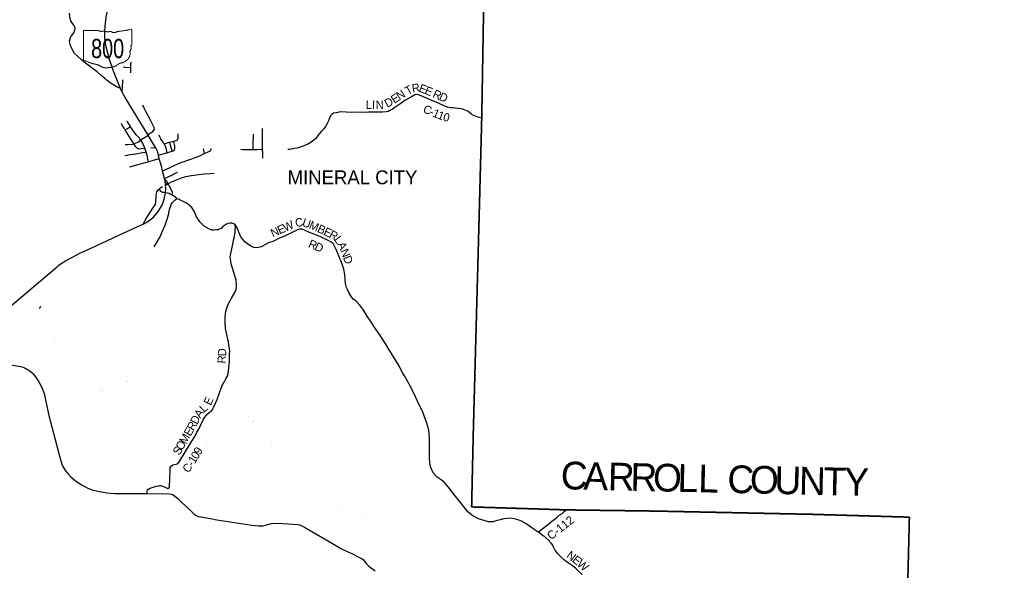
# Model space of a CAD drawing. Header units: feet. Extents: x 2045852 to 2423567, y 671180 to 1091522.
# Tile 92 of 101: x 2279611 to 2315134, y 934675 to 954545. Entities that reach past the tile are written whole.
import ezdxf
from ezdxf.enums import TextEntityAlignment as Align

# ---------------------------------------------------------------- set-up
doc = ezdxf.new("R2010")
doc.units = ezdxf.units.FT
doc.header["$MEASUREMENT"] = 0
doc.linetypes.add('OhDOT_USTN3', pattern=[0.22, 0.165, -0.055])
doc.linetypes.add('stream', pattern=[1.4, 0.7, -0.1, 0.1, -0.1, 0.1, -0.1, 0.1, -0.1])
for name, color, linetype in [('GM_X_Adjacent_County', 7, 'OhDOT_USTN3'), ('GM_X_Adjacent_County_Text', 7, 'Continuous'), ('GM_X_City_Street', 7, 'Continuous'), ('GM_X_Corporation_Text', 7, 'Continuous'), ('GM_X_County', 7, 'OhDOT_USTN3'), ('GM_X_County_Road', 3, 'Continuous'), ('GM_X_County_Road_Text', 3, 'Continuous'), ('GM_X_Major_River', 5, 'stream'), ('GM_X_State_Location', 7, 'Continuous'), ('GM_X_State_Route', 1, 'Continuous'), ('GM_X_State_Shield', 7, 'Continuous')]:
    doc.layers.add(name, color=color, linetype=linetype)
doc.styles.add('Style-font30', font='font30.shx')

# ---------------------------------------------------------------- blocks, each defined once
blk = doc.blocks.new('M1-H5_3')
at = {"layer": 'GM_X_State_Shield', "color": 7, "linetype": 'Continuous', "lineweight": 13}
blk.add_rational_spline([(889, 90), (889, 366), (889, 642), (889, 642), (889, 643), (893, 663), (868, 660), (668, 605), (457, 588), (381, 580), (315, 549), (240, 521), (173, 560), (112, 595), (47, 566), (7, 549), (-22, 577), (-110, 589), (-199, 583), (-269, 581), (-324, 616), (-324, 616), (-324, 616), (-579, 616), (-834, 616), (-834, 616), (-834, 616), (-854, 614), (-851, 598), (-851, 598), (-851, 598), (-851, 70), (-851, -459), (-851, -459), (-851, -459), (-853, -474), (-835, -477), (-817, -477), (-799, -475), (-764, -473), (-747, -497), (-576, -575), (-384, -610), (-281, -631), (-203, -689), (-95, -759), (39, -728), (85, -714), (134, -717), (195, -718), (237, -683), (257, -669), (280, -677), (334, -668), (367, -632), (435, -561), (548, -554), (886, -443), (829, -154), (821, -106), (863, -70), (888, -16), (859, 37), (840, 63), (876, 72), (892, 76), (889, 90), (889, 90), (889, 90), (889, 90), (889, 90)], [1, 1, 1, 1, 1, 0.602679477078, 1, 0.993510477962, 1, 0.97918266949, 1, 0.861753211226, 1, 0.844914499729, 1, 0.780919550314, 1, 0.992003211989, 1, 0.94119849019, 1, 1, 1, 1, 1, 1, 1, 0.707106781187, 1, 1, 1, 1, 1, 1, 1, 0.729277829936, 1, 0.993307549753, 1, 0.85024490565, 1, 0.989290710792, 1, 0.968903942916, 1, 0.884615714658, 1, 0.975313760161, 1, 0.917850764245, 1, 0.834383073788, 1, 0.938481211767, 1, 0.912928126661, 1, 0.784359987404, 1, 0.905853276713, 1, 0.928432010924, 1, 0.626651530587, 1, 0.776429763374, 1, 1, 1, 1, 1], degree=2, knots=[0, 0, 0, 0.028571, 0.028571, 0.057143, 0.057143, 0.085714, 0.085714, 0.114286, 0.114286, 0.142857, 0.142857, 0.171429, 0.171429, 0.2, 0.2, 0.228571, 0.228571, 0.257143, 0.257143, 0.285714, 0.285714, 0.314286, 0.314286, 0.342857, 0.342857, 0.371429, 0.371429, 0.4, 0.4, 0.428571, 0.428571, 0.457143, 0.457143, 0.485714, 0.485714, 0.514286, 0.514286, 0.542857, 0.542857, 0.571429, 0.571429, 0.6, 0.6, 0.628571, 0.628571, 0.657143, 0.657143, 0.685714, 0.685714, 0.714286, 0.714286, 0.742857, 0.742857, 0.771429, 0.771429, 0.8, 0.8, 0.828571, 0.828571, 0.857143, 0.857143, 0.885714, 0.885714, 0.914286, 0.914286, 0.942857, 0.942857, 0.971429, 0.971429, 1, 1, 1], dxfattribs=at)
at = {"layer": 'GM_X_State_Shield', "color": 7, "linetype": 'Continuous', "lineweight": 13, "style": 'Style-font30', "width": 0.767998}
blk.add_attdef('M1-H5_3_14436', text='', height=696, dxfattribs=at).set_placement((21, -384), align=Align.CENTER)

msp = doc.modelspace()

# ---------------------------------------------------------------- linework, layer by layer
at = {"layer": 'GM_X_Adjacent_County', "flags": 128}
msp.add_lwpolyline([(2385843, 996816), (2388550, 996844), (2391219, 996863), (2392860, 996882), (2394466, 996900), (2396696, 996892), (2401959, 996992), (2407257, 997092), (2407266, 996483), (2407361, 992263), (2407401, 988013), (2407402, 987887), (2407487, 979977), (2407525, 977326), (2407527, 974239), (2407526, 971632), (2407533, 966710), (2411661, 966705), (2422039, 966681), (2423437, 966676), (2423425, 965023), (2423410, 959204), (2423372, 953921), (2423350, 950879), (2423361, 950412), (2423290, 944487), (2423298, 942147), (2423264, 941751), (2423238, 939074), (2423204, 935566), (2423197, 934885), (2418777, 934904), (2413466, 934928), (2407268, 934953), (2407239, 933727), (2407169, 929622), (2407167, 929496), (2407062, 922841), (2407043, 917335), (2407016, 914447), (2406946, 910804), (2406916, 909127), (2406871, 905808), (2406868, 905207), (2406867, 904943), (2406863, 904241), (2406860, 903353), (2406859, 903107), (2406856, 902755), (2404755, 902792), (2403398, 902817), (2403059, 902823), (2402505, 902832), (2402460, 899320), (2402437, 897480), (2402415, 895252), (2402350, 890489), (2402320, 888460), (2402312, 887930), (2402310, 887695), (2402299, 886946), (2401014, 886966), (2397365, 886992), (2396965, 886996), (2396570, 887000), (2393068, 887038), (2392161, 887049), (2389162, 887081), (2387703, 887097), (2387317, 887101), (2386142, 887113), (2384023, 887194), (2382006, 887255), (2379467, 887325), (2375438, 887380), (2374666, 887390), (2374652, 887391), (2370930, 887452), (2370624, 887457), (2369283, 887479), (2366996, 887527), (2365466, 887563), (2362089, 887642), (2361544, 887655), (2360188, 887687), (2358194, 887744), (2358189, 888324), (2356925, 888351), (2354893, 888400), (2352442, 888459), (2351283, 888487), (2347444, 888538), (2342120, 888644), (2340249, 888682), (2339367, 888700), (2336969, 888751), (2335746, 888777), (2333670, 888820), (2333368, 888826), (2333315, 888827), (2331547, 888836), (2330717, 888841), (2329386, 888849), (2326906, 888890), (2326871, 888238), (2326331, 888233), (2322870, 888380), (2321405, 888443), (2320173, 888469), (2316068, 888558), (2313419, 888610), (2310932, 888659), (2311015, 895934), (2311128, 901731), (2311136, 904416), (2311142, 906658), (2311162, 908662), (2311183, 910510), (2311204, 912098), (2311214, 912955), (2311236, 914088), (2311256, 915178), (2311306, 917826), (2311333, 919259), (2311541, 929080), (2311634, 933543), (2311710, 936593), (2308259, 936694), (2302575, 936812), (2299326, 936856), (2295916, 936962), (2295972, 939486), (2296028, 941568), (2296064, 942890), (2296177, 947051), (2296281, 950996), (2296367, 956057), (2296408, 958466), (2296423, 960870), (2296448, 963511), (2296479, 965356), (2296526, 968104), (2296988, 968097), (2300069, 968049), (2301830, 968022), (2302233, 968036), (2302648, 968030), (2303003, 968024), (2303354, 968019), (2303811, 968017), (2304256, 968014), (2309088, 967943), (2311196, 967914), (2314260, 967896), (2315491, 967887), (2317750, 967874), (2317774, 968635), (2317887, 972409), (2317909, 973125), (2318061, 978159), (2318166, 981646), (2318188, 982547), (2318255, 985163), (2318357, 989169), (2318389, 990457), (2318418, 991580), (2318495, 994521), (2323302, 994364), (2326566, 994258), (2326840, 994249), (2329124, 994175), (2329152, 995411), (2329181, 996697), (2332100, 996700), (2333434, 996701), (2335510, 996692), (2338743, 996679), (2341957, 996662), (2344147, 996651), (2346532, 996634), (2348765, 996638), (2350868, 996644), (2351874, 996645), (2352940, 996651), (2353203, 996652), (2353260, 996652), (2353463, 996653), (2353507, 996653), (2353745, 996654), (2353877, 996655), (2354302, 996656), (2354604, 996657), (2354892, 996658), (2355204, 996659), (2355421, 996660), (2355627, 996660), (2355851, 996661), (2356359, 996658), (2356892, 996664), (2357095, 996665), (2357289, 996666), (2358035, 996668), (2360103, 996675), (2360621, 996679), (2362232, 996675), (2363481, 996699), (2364946, 996700), (2370207, 996703), (2373948, 996705), (2378335, 996737), (2378822, 996742), (2380900, 996764), (2383717, 996793)], close=True, dxfattribs=at)
at = {"layer": 'GM_X_City_Street', "flags": 128}
for points in [[(2283345, 952840), (2283488, 952825), (2283619, 952836)], [(2283616, 952625), (2283617, 952743), (2283619, 952836), (2283620, 952902), (2283626, 952960), (2283642, 953020)], [(2282917, 952246), (2282818, 952313), (2282728, 952377), (2282692, 952415)], [(2283311, 951931), (2283326, 952176), (2283335, 952284), (2283334, 952378)], [(2283251, 952060), (2283113, 952128), (2282972, 952209), (2282917, 952246)], [(2284477, 950592), (2284461, 950659), (2284351, 950866), (2284247, 951070), (2284162, 951232), (2284115, 951328), (2284050, 951458)], [(2283408, 950583), (2283408, 950583), (2283380, 950625), (2283311, 950743), (2283279, 950801)], [(2283419, 950566), (2283505, 950624), (2283605, 950686)], [(2283981, 950192), (2283973, 950203), (2283929, 950266), (2283810, 950389), (2283755, 950469), (2283611, 950675), (2283605, 950686), (2283487, 950883)], [(2288385, 949553), (2288380, 949722), (2288373, 949870), (2288375, 950099), (2288370, 950360), (2288367, 950622)], [(2283731, 950066), (2283691, 950128), (2283518, 950412), (2283419, 950566), (2283408, 950583)], [(2284032, 950241), (2284080, 950271), (2284196, 950340), (2284234, 950360), (2284243, 950375), (2284261, 950404), (2284262, 950406)], [(2284262, 950406), (2284264, 950408), (2284416, 950514), (2284477, 950592)], [(2284844, 950027), (2284841, 950035), (2284820, 950070), (2284817, 950076), (2284790, 950121), (2284745, 950189), (2284709, 950249), (2284672, 950313), (2284637, 950381)], [(2285174, 950159), (2285175, 950160), (2285259, 950184), (2285309, 950215), (2285326, 950272), (2285327, 950273)], [(2285327, 950273), (2285329, 950281), (2285328, 950430)], [(2288031, 949864), (2288040, 950036), (2288039, 950203), (2288043, 950253), (2288048, 950408)], [(2283412, 950042), (2283509, 950042), (2283684, 950056), (2283734, 950061), (2283740, 950062), (2283789, 950088)], [(2283855, 949906), (2283801, 949958), (2283734, 950061), (2283731, 950066)], [(2283789, 950088), (2283789, 950089), (2283868, 950131), (2283973, 950203), (2284031, 950240), (2284032, 950241)], [(2283855, 949906), (2283892, 949890), (2283996, 949899), (2284128, 949909)], [(2284247, 949421), (2284227, 949606), (2284177, 949763), (2284128, 949909), (2284090, 950000), (2284006, 950156), (2283981, 950192)], [(2284341, 949922), (2284513, 949935)], [(2284820, 950070), (2285005, 950127), (2285030, 950131), (2285174, 950159)], [(2284936, 949746), (2284910, 949859), (2284881, 949947), (2284844, 950027)], [(2285057, 950019), (2285030, 950131)], [(2285112, 949795), (2285057, 950019), (2285057, 950019)], [(2285192, 949855), (2285192, 949855), (2285205, 949883), (2285205, 949987), (2285186, 950090), (2285175, 950160)], [(2286241, 949699), (2286242, 949699), (2286281, 949719), (2286463, 949805), (2286509, 949828), (2286516, 949891)], [(2283405, 949646), (2283508, 949662)], [(2283508, 949662), (2283509, 949662), (2283519, 949663), (2283688, 949694), (2283713, 949698)], [(2283713, 949698), (2283714, 949698), (2283859, 949718), (2283965, 949736), (2284049, 949749), (2284177, 949763)], [(2284617, 949652), (2284875, 949726), (2284915, 949739)], [(2284915, 949739), (2284915, 949739), (2284936, 949746), (2284995, 949765), (2285112, 949795), (2285115, 949796), (2285179, 949827), (2285192, 949855)], [(2285765, 949502), (2285767, 949503), (2286006, 949593)], [(2286006, 949593), (2286008, 949594), (2286105, 949630), (2286241, 949699)], [(2286281, 949719), (2286268, 949792), (2286248, 949885)], [(2287585, 949873), (2287648, 949861), (2287778, 949858), (2288007, 949864), (2288031, 949864), (2288182, 949865), (2288373, 949870)], [(2283567, 949234), (2283671, 949265), (2283873, 949319), (2284016, 949358), (2284136, 949391), (2284247, 949421), (2284270, 949428), (2284435, 949473), (2284645, 949532)], [(2284954, 949172), (2284955, 949172), (2284997, 949192), (2285211, 949299), (2285397, 949381), (2285748, 949496), (2285765, 949502)], [(2284766, 949087), (2284954, 949172)], [(2284831, 948814), (2284945, 948864), (2285019, 948895), (2285069, 948920)], [(2285069, 948920), (2285070, 948921), (2285115, 948943)], [(2285115, 948943), (2285116, 948944), (2285301, 949037)], [(2285122, 948709), (2285271, 948768), (2285447, 948834), (2285602, 948881), (2285796, 948922), (2286073, 948962), (2286268, 948983), (2286481, 948997), (2286625, 949008)], [(2284606, 948405), (2284606, 948406), (2284649, 948447), (2284700, 948487), (2284768, 948528)], [(2284864, 948774), (2284864, 948774), (2284831, 948814)], [(2284952, 948643), (2284951, 948644), (2284916, 948710), (2284864, 948774)], [(2284867, 948628), (2284964, 948621)], [(2284870, 948591), (2284916, 948600)], [(2284916, 948600), (2284918, 948600), (2284937, 948603), (2284964, 948621), (2284977, 948630), (2285107, 948703), (2285120, 948708), (2285122, 948709)], [(2285055, 948461), (2285054, 948462), (2284989, 948574), (2284964, 948621), (2284952, 948643)], [(2284495, 947865), (2284496, 947866), (2284527, 947951), (2284536, 948198), (2284543, 948273), (2284559, 948337), (2284579, 948372), (2284603, 948403), (2284606, 948405)], [(2284867, 948298), (2284811, 948305), (2284774, 948313), (2284739, 948326), (2284709, 948347), (2284683, 948377), (2284649, 948447)], [(2285341, 948063), (2285294, 948086), (2285286, 948092), (2285164, 948190), (2285116, 948215), (2285041, 948253), (2284998, 948269), (2284944, 948285), (2284867, 948298)], [(2285116, 948215), (2285125, 948312), (2285055, 948461)], [(2284242, 947480), (2284396, 947713), (2284495, 947865)], [(2284995, 947592), (2285013, 947697), (2285058, 947830), (2285078, 947878), (2285128, 947947), (2285206, 948029), (2285286, 948092)], [(2286567, 946953), (2286553, 946953), (2286516, 946961), (2286478, 946975), (2286283, 947080), (2286109, 947253), (2285987, 947435), (2285901, 947639), (2285816, 947769), (2285658, 947908), (2285505, 947989), (2285435, 948020), (2285388, 948041), (2285341, 948063)], [(2284157, 947352), (2284158, 947352), (2284242, 947480), (2284242, 947480)], [(2284913, 947276), (2284913, 947276), (2284949, 947386), (2284988, 947549), (2284995, 947591), (2284995, 947592)], [(2284063, 947170), (2284157, 947352)], [(2284457, 946351), (2284559, 946504), (2284686, 946738), (2284742, 946861), (2284805, 946998), (2284860, 947128), (2284912, 947271), (2284913, 947276)]]:
    msp.add_lwpolyline(points, dxfattribs=at)
at = {"layer": 'GM_X_County', "flags": 128}
msp.add_lwpolyline([(2243670, 966925), (2245496, 967220), (2251259, 968089), (2252800, 968322), (2253355, 968407), (2253837, 968476), (2254521, 968572), (2255025, 968928), (2255796, 970471), (2256626, 972503), (2256998, 973008), (2257525, 973068), (2258050, 972955), (2258559, 972903), (2259079, 972653), (2259584, 972510), (2260105, 972490), (2261703, 971959), (2262214, 971872), (2262721, 971844), (2262781, 971821), (2263021, 971730), (2263225, 971652), (2263732, 971249), (2264085, 970742), (2264011, 970226), (2263502, 969934), (2262984, 969822), (2262477, 969650), (2261456, 968823), (2260946, 968539), (2260640, 968285), (2264331, 968240), (2265711, 968240), (2270238, 968238), (2272659, 968235), (2280722, 968218), (2285626, 968187), (2286951, 968168), (2287501, 968160), (2288216, 968150), (2292919, 968108), (2296526, 968104), (2296479, 965356), (2296448, 963511), (2296423, 960870), (2296408, 958466), (2296367, 956057), (2296281, 950996), (2296177, 947051), (2296064, 942890), (2296028, 941568), (2295972, 939486), (2295916, 936962), (2299326, 936856), (2302575, 936812), (2308259, 936694), (2311710, 936593), (2311634, 933543), (2311541, 929080), (2311333, 919259), (2311306, 917826), (2311256, 915178), (2311236, 914088), (2311214, 912955), (2311204, 912098), (2311183, 910510), (2311162, 908662), (2311142, 906658), (2311136, 904416), (2311128, 901731), (2311015, 895934), (2310932, 888659), (2310895, 887022), (2310806, 880375), (2310724, 876069), (2310623, 872515), (2310623, 872508), (2310607, 871396), (2310502, 865439), (2310498, 865288), (2310398, 861026), (2310306, 856424), (2310248, 853220), (2310223, 851932), (2310214, 851520), (2310138, 848241), (2310114, 846712), (2310080, 844541), (2310027, 841184), (2307349, 841233), (2303948, 841296), (2299409, 841304), (2298984, 841309), (2298203, 841318), (2296152, 841341), (2293505, 841370), (2293396, 836726), (2293369, 835544), (2293369, 835523), (2293308, 832193), (2293233, 828059), (2293212, 825327), (2293118, 821627), (2293188, 821552), (2293117, 818552), (2293112, 818342), (2293053, 815903), (2293041, 815366), (2293031, 814619), (2293029, 814434), (2293026, 814182), (2293020, 810701), (2293017, 808570), (2288312, 808685), (2287694, 808712), (2286396, 808723), (2285052, 808754), (2284511, 808769), (2281941, 808765), (2278607, 808857), (2275865, 808932), (2274807, 808927), (2272383, 808997), (2271583, 809017), (2268756, 809074), (2267589, 809085), (2266460, 809129), (2265363, 809148), (2262276, 809213), (2258356, 809339), (2255913, 809419), (2251689, 809473), (2251380, 809474), (2247789, 809509), (2244622, 809597), (2241725, 809678), (2240904, 809686), (2239933, 809721), (2237881, 809768), (2235157, 809813), (2235108, 809832), (2235024, 809841), (2234824, 809845), (2234064, 809837), (2233946, 809839), (2233091, 809852), (2227551, 809935), (2226694, 809947), (2224069, 810043), (2222591, 810077), (2216385, 810247), (2216269, 810252), (2215989, 810263), (2213519, 810293), (2213627, 817102), (2213655, 818136), (2213726, 820713), (2213805, 823202), (2213815, 823503), (2213879, 825865), (2213899, 826592), (2213910, 827017), (2213920, 827376), (2213958, 828780), (2214067, 832866), (2214085, 833647), (2214161, 837071), (2214172, 837601), (2214173, 837651), (2214280, 842456), (2214325, 844752), (2214394, 848299), (2214406, 850297), (2214439, 851037), (2214443, 851558), (2214446, 852454), (2214462, 853287), (2214476, 853629), (2214493, 853816), (2214491, 853997), (2214499, 854314), (2214510, 854746), (2214525, 855349), (2214553, 855578), (2214547, 856204), (2214657, 859704), (2214652, 860056), (2214703, 861291), (2214685, 861780), (2214689, 861870), (2214692, 861891), (2214706, 862018), (2214722, 862314), (2214713, 862358), (2214760, 863784), (2213059, 863767), (2212338, 863778), (2207729, 863916), (2205877, 863971), (2201653, 864097), (2200260, 864139), (2197000, 864235), (2196205, 864256), (2196155, 864257), (2196092, 864258), (2195885, 864274), (2195196, 864286), (2194935, 864288), (2191445, 864378), (2189480, 864425), (2188982, 864436), (2188457, 864449), (2187922, 864462), (2187925, 864628), (2187948, 865755), (2187948, 866033), (2188007, 867963), (2188110, 871364), (2188124, 871834), (2188182, 873967), (2188318, 879030), (2188403, 882186), (2188476, 886476), (2188490, 887264), (2188495, 887582), (2188532, 889441), (2188560, 890861), (2188613, 891479), (2190605, 891425), (2191120, 891411), (2193461, 891346), (2197423, 891265), (2199208, 891260), (2199586, 891258), (2199593, 891663), (2199711, 897821), (2199775, 901222), (2199836, 904425), (2199869, 906089), (2199891, 907113), (2199947, 909708), (2200006, 912318), (2200087, 915212), (2200143, 917325), (2200155, 917813), (2200338, 924556), (2200392, 926843), (2200484, 930897), (2200489, 931164), (2200543, 933850), (2200339, 933858), (2200406, 936209), (2200436, 937271), (2200493, 940261), (2200529, 942562), (2200560, 945010), (2200580, 945814), (2200683, 949897), (2200730, 951733), (2200755, 952721), (2200835, 955808), (2200883, 957242), (2200924, 958023), (2200215, 958030), (2199395, 958038), (2199385, 959902), (2202793, 960436), (2203294, 960508), (2204689, 960708), (2205329, 960811), (2211388, 961785), (2213677, 962155), (2216348, 962587), (2220392, 963239), (2223431, 963729), (2224410, 963887), (2224423, 963889), (2230233, 964788), (2231146, 964928), (2231408, 964969), (2232372, 965117), (2232817, 965186), (2235507, 965607), (2235785, 965650), (2240387, 966394)], close=True, dxfattribs=at)
at = {"layer": 'GM_X_County_Road', "flags": 128}
for points in [[(2281462, 953935), (2281465, 953945), (2281477, 953962), (2281523, 954027), (2281580, 954095), (2281606, 954167), (2281612, 954212), (2281612, 954252), (2281591, 954316), (2281546, 954378), (2281490, 954449), (2281454, 954509), (2281431, 954593), (2281413, 954758), (2281411, 954778)], [(2282692, 952415), (2282692, 952415), (2282688, 952419), (2282546, 952534), (2282402, 952663), (2282181, 952832), (2281983, 952981), (2281826, 953110), (2281706, 953222), (2281591, 953328), (2281522, 953458), (2281468, 953558), (2281440, 953618), (2281414, 953707), (2281408, 953777), (2281435, 953853), (2281462, 953935)], [(2296281, 950996), (2296143, 951031), (2296022, 951077), (2295940, 951116), (2295902, 951150), (2295848, 951186), (2295776, 951241), (2295738, 951261), (2295683, 951281), (2295621, 951305), (2295555, 951323), (2295436, 951340), (2295326, 951354), (2295250, 951362), (2295155, 951369), (2295061, 951387), (2294951, 951429), (2294774, 951504), (2294640, 951569), (2294479, 951629), (2294174, 951765), (2294040, 951821), (2293988, 951835), (2293942, 951842), (2293869, 951832), (2293767, 951776), (2293658, 951714), (2293509, 951626), (2293324, 951498), (2293147, 951380), (2293044, 951310), (2292964, 951265), (2292908, 951237), (2292835, 951221), (2292705, 951205), (2292530, 951202), (2292193, 951210), (2291946, 951199), (2291751, 951202), (2291582, 951196), (2291385, 951213), (2291174, 951217), (2291046, 951185), (2290933, 951172), (2290875, 951122), (2290833, 951086), (2290794, 951002), (2290764, 950915), (2290687, 950769), (2290643, 950685), (2290580, 950607), (2290482, 950509), (2290375, 950383), (2290298, 950263), (2290224, 950193), (2290121, 950131), (2290029, 950069), (2289902, 949999), (2289761, 949951), (2289627, 949907), (2289516, 949894), (2289412, 949874), (2289355, 949864), (2289283, 949862)], [(2287390, 947139), (2287390, 947139), (2287341, 947174), (2287266, 947206), (2287230, 947208), (2287189, 947206), (2287123, 947188), (2287069, 947168), (2286996, 947120), (2286930, 947068), (2286876, 947014), (2286807, 946980), (2286766, 946966), (2286717, 946956), (2286633, 946952), (2286567, 946953)], [(2287115, 941709), (2287122, 941756), (2287127, 941785), (2287154, 941972), (2287176, 942227), (2287175, 942359), (2287181, 942483), (2287187, 942578), (2287179, 942650), (2287140, 942909), (2287063, 943290), (2287037, 943397), (2287031, 943463), (2287027, 943571), (2287030, 943838), (2287051, 944021), (2287107, 944205), (2287162, 944329), (2287257, 944495), (2287360, 944676), (2287418, 944814), (2287439, 944932), (2287419, 945143), (2287333, 945418), (2287246, 945729), (2287212, 945916), (2287210, 945978), (2287217, 946048), (2287263, 946273), (2287312, 946503), (2287326, 946586), (2287355, 946726), (2287383, 946874), (2287390, 946981), (2287396, 947045), (2287390, 947139)], [(2293491, 941691), (2293490, 941692), (2293424, 941802), (2293329, 942009), (2293241, 942146), (2293157, 942288), (2293029, 942493), (2292907, 942686), (2292791, 942871), (2292685, 943040), (2292519, 943289), (2292397, 943464), (2292281, 943657), (2292147, 943846), (2292075, 943967), (2291987, 944099), (2291887, 944238), (2291739, 944405), (2291643, 944461), (2291579, 944540), (2291495, 944671), (2291433, 944805), (2291415, 944855), (2291405, 944883), (2291371, 945028), (2291351, 945186), (2291336, 945355), (2291300, 945540), (2291240, 945726), (2291139, 945984), (2291031, 946249), (2290971, 946369), (2290917, 946474), (2290847, 946522), (2290718, 946585), (2290536, 946669), (2290333, 946770), (2290071, 946865), (2289860, 946962), (2289789, 946984), (2289750, 946988), (2289711, 946987), (2289670, 946976), (2289628, 946958), (2289484, 946891), (2289191, 946745), (2288984, 946663), (2288742, 946546), (2288585, 946488), (2288322, 946352), (2288232, 946326), (2288145, 946309), (2288057, 946319), (2287954, 946367), (2287826, 946456), (2287738, 946528), (2287664, 946607), (2287588, 946715), (2287548, 946796), (2287490, 946940), (2287442, 947059), (2287422, 947094), (2287390, 947139)], [(2284207, 937442), (2284209, 937505), (2284213, 937549), (2284219, 937568), (2284227, 937585), (2284240, 937599), (2284255, 937608), (2284324, 937635), (2284539, 937707), (2284631, 937728), (2284665, 937734), (2284706, 937736), (2284743, 937726), (2284794, 937700), (2284904, 937647), (2284930, 937637), (2284956, 937631), (2284971, 937633), (2284983, 937639), (2284994, 937646), (2285002, 937654), (2285012, 937680), (2285017, 937707), (2285024, 937954), (2285035, 938285), (2285045, 938372), (2285061, 938412), (2285095, 938458), (2285132, 938480), (2285194, 938496), (2285262, 938501), (2285294, 938515), (2285327, 938539), (2285391, 938622), (2285555, 938898), (2285797, 939295), (2285926, 939509), (2286002, 939659), (2286069, 939772), (2286142, 939928), (2286217, 940082), (2286291, 940196), (2286329, 940247), (2286356, 940283), (2286446, 940375), (2286507, 940415), (2286545, 940445), (2286569, 940475), (2286616, 940569), (2286735, 940839), (2286814, 941078), (2286878, 941252), (2286923, 941371), (2286990, 941465), (2287046, 941579), (2287115, 941709)], [(2299907, 934521), (2299735, 934680), (2299661, 934749), (2299555, 934835), (2299489, 934884), (2299342, 934980), (2299254, 935051), (2299120, 935170), (2299026, 935268), (2298988, 935320), (2298922, 935409), (2298874, 935505), (2298842, 935580), (2298790, 935650), (2298686, 935765), (2298568, 935872), (2298461, 935944), (2298369, 936023), (2298315, 936057), (2298175, 936152), (2298043, 936240), (2297880, 936351), (2297690, 936460), (2297551, 936507), (2297451, 936531), (2297328, 936551), (2297208, 936550), (2297079, 936532), (2296947, 936492), (2296842, 936470), (2296750, 936453), (2296687, 936429), (2296615, 936421), (2296577, 936421), (2296529, 936419), (2296168, 936532), (2295958, 936643), (2295851, 936721), (2295782, 936789), (2295521, 937110), (2295276, 937425), (2295087, 937670), (2294927, 937854), (2294812, 937940), (2294675, 938031), (2294534, 938197), (2294445, 938390), (2294421, 938474), (2294394, 938712), (2294394, 939482), (2294368, 939736), (2294298, 939990), (2294158, 940384), (2293963, 940780), (2293828, 941073), (2293660, 941391), (2293552, 941589), (2293491, 941691)], [(2298315, 936057), (2298452, 936157), (2298639, 936305), (2298806, 936443), (2298931, 936533), (2299012, 936603), (2299078, 936663), (2299177, 936727), (2299253, 936797), (2299326, 936856)]]:
    msp.add_lwpolyline(points, dxfattribs=at)
at = {"layer": 'GM_X_Major_River'}
msp.add_line((2280331, 944122), (2280368, 944196), dxfattribs=at)
at = {"layer": 'GM_X_Major_River', "ltscale": 0.333, "const_width": 0.18, "flags": 128}
for points in [[(2280498, 944259), (2280562, 944268), (2280630, 944275), (2280697, 944304), (2280756, 944359), (2280785, 944420), (2280790, 944470), (2280759, 944538), (2280696, 944580), (2280634, 944619), (2280571, 944656), (2280509, 944691), (2280440, 944714), (2280372, 944731), (2280306, 944742), (2280234, 944732), (2280165, 944727), (2280097, 944684), (2280033, 944618), (2279990, 944552), (2279943, 944487), (2279914, 944426), (2279886, 944356), (2279875, 944296), (2279828, 944235), (2279765, 944195), (2279701, 944174), (2279636, 944157), (2279572, 944134), (2279508, 944067), (2279475, 943996), (2279468, 943926), (2279498, 943856), (2279547, 943795), (2279584, 943732), (2279589, 943666), (2279554, 943603), (2279491, 943570), (2279423, 943557), (2279357, 943556), (2279293, 943565), (2279223, 943577), (2279157, 943608), (2279093, 943617), (2279023, 943600), (2278960, 943571), (2278893, 943513), (2278830, 943462), (2278763, 943411), (2278690, 943352), (2278629, 943290), (2278568, 943239), (2278505, 943200), (2278440, 943157), (2278379, 943128), (2278310, 943071), (2278243, 943001), (2278186, 942950), (2278116, 942885), (2278055, 942838), (2277986, 942785), (2277923, 942741), (2277869, 942698), (2277800, 942651), (2277733, 942600), (2277663, 942533), (2277604, 942476), (2277535, 942410), (2277496, 942358), (2277455, 942305), (2277393, 942244), (2277330, 942188), (2277265, 942135), (2277202, 942064), (2277167, 942003), (2277132, 941949), (2277076, 941886), (2277029, 941835), (2276970, 941768), (2276927, 941703), (2276884, 941640), (2276844, 941573), (2276825, 941523), (2276788, 941454), (2276755, 941392), (2276720, 941327), (2276693, 941264), (2276648, 941143), (2276625, 941079), (2276600, 941015), (2276573, 940950), (2276542, 940883), (2276514, 940819), (2276493, 940748), (2276464, 940678), (2276428, 940609), (2276385, 940542), (2276348, 940470), (2276314, 940403), (2276279, 940340), (2276173, 940212)], [(2276371, 940420), (2276377, 940450), (2276415, 940519), (2276462, 940588), (2276489, 940640), (2276510, 940703), (2276533, 940769), (2276563, 940840), (2276598, 940908), (2276627, 940983), (2276657, 941060), (2276688, 941126), (2276721, 941199), (2276741, 941259), (2276762, 941324), (2276791, 941390), (2276820, 941445), (2276865, 941510), (2276892, 941560), (2276940, 941627), (2276987, 941694), (2277032, 941759), (2277101, 941826), (2277151, 941891), (2277210, 941948), (2277267, 942013), (2277326, 942078), (2277386, 942149), (2277443, 942214), (2277482, 942265), (2277537, 942330), (2277595, 942393), (2277666, 942459), (2277727, 942520), (2277798, 942569), (2277867, 942622), (2277932, 942676), (2277996, 942739), (2278056, 942784), (2278126, 942837), (2278189, 942896), (2278256, 942956), (2278319, 943013), (2278390, 943060), (2278453, 943099), (2278506, 943132), (2278577, 943180), (2278644, 943227), (2278696, 943258), (2278746, 943331), (2278813, 943394), (2278872, 943451), (2278923, 943482), (2278993, 943511), (2279060, 943532), (2279132, 943534), (2279200, 943511), (2279267, 943488), (2279335, 943481), (2279410, 943495), (2279478, 943502), (2279549, 943525), (2279612, 943576), (2279645, 943643), (2279652, 943707), (2279623, 943771), (2279566, 943838), (2279521, 943899), (2279505, 943971), (2279540, 944039), (2279611, 944091), (2279677, 944112), (2279740, 944133), (2279812, 944154), (2279873, 944203), (2279917, 944270), (2279956, 944337), (2279985, 944404), (2280007, 944476), (2280058, 944543), (2280111, 944606), (2280178, 944639), (2280240, 944654), (2280308, 944659), (2280375, 944655), (2280442, 944628), (2280516, 944607), (2280592, 944583), (2280661, 944554), (2280714, 944501), (2280725, 944435), (2280692, 944374), (2280625, 944333), (2280553, 944306), (2280485, 944311), (2280421, 944327), (2280350, 944320), (2280284, 944309), (2280210, 944288), (2280149, 944242), (2280117, 944172)], [(2280368, 944196), (2280341, 944252), (2280273, 944257), (2280208, 944224), (2280191, 944161), (2280261, 944128), (2280331, 944122)], [(2281010, 943116), (2280942, 943106), (2280879, 943075), (2280815, 943064), (2280747, 943073), (2280698, 943134), (2280691, 943204), (2280704, 943276), (2280716, 943338), (2280747, 943407), (2280796, 943474), (2280843, 943539), (2280780, 943588), (2280705, 943616), (2280646, 943603), (2280579, 943566), (2280508, 943517), (2280444, 943497), (2280372, 943502), (2280306, 943541), (2280258, 943608), (2280251, 943672), (2280272, 943740), (2280299, 943807), (2280357, 943876), (2280426, 943941), (2280451, 944012), (2280442, 944084), (2280436, 944150), (2280439, 944218), (2280498, 944259)], [(2280117, 944172), (2280156, 944113), (2280220, 944088), (2280286, 944075), (2280358, 944050), (2280377, 943986), (2280315, 943921), (2280268, 943852), (2280233, 943786), (2280207, 943719), (2280196, 943655), (2280193, 943589), (2280214, 943523), (2280263, 943464), (2280332, 943421), (2280398, 943393), (2280462, 943400), (2280525, 943453), (2280590, 943514), (2280640, 943501), (2280707, 943514), (2280710, 943448), (2280670, 943377), (2280653, 943309), (2280631, 943189), (2280628, 943125), (2280656, 943061), (2280718, 943024), (2280790, 943014), (2280848, 943017), (2280922, 943032), (2280989, 943041)], [(2280989, 943041), (2281005, 943045), (2281069, 943036), (2281132, 943033), (2281198, 943007), (2281262, 942970), (2281333, 942933), (2281393, 942894), (2281458, 942860), (2281510, 942837), (2281579, 942816), (2281643, 942796), (2281709, 942783), (2281759, 942788), (2281829, 942807), (2281895, 942805), (2281956, 942764), (2282004, 942700), (2282043, 942629), (2282068, 942559), (2282089, 942491), (2282075, 942439), (2281998, 942378), (2281936, 942347), (2281873, 942324), (2281799, 942312), (2281727, 942305), (2281675, 942300), (2281597, 942285), (2281523, 942272), (2281465, 942248), (2281397, 942199), (2281372, 942130), (2281355, 942078), (2281365, 942014), (2281402, 941943), (2281427, 941877), (2281454, 941807), (2281483, 941745), (2281505, 941679), (2281522, 941606), (2281543, 941530), (2281568, 941464), (2281603, 941402), (2281635, 941343), (2281688, 941277), (2281756, 941266), (2281822, 941275), (2281882, 941291), (2281958, 941292), (2282010, 941289), (2282075, 941284), (2282139, 941282), (2282207, 941259), (2282274, 941202), (2282340, 941150), (2282413, 941137), (2282487, 941136), (2282541, 941149), (2282591, 941153), (2282662, 941192), (2282728, 941227), (2282793, 941284), (2282845, 941350), (2282905, 941375), (2282976, 941412), (2283040, 941423), (2283112, 941456), (2283186, 941473), (2283250, 941467), (2283304, 941468), (2283374, 941475), (2283552, 941477), (2283622, 941470), (2283687, 941468), (2283747, 941417), (2283790, 941349), (2283855, 941308), (2283927, 941283), (2283995, 941264), (2284063, 941262), (2284127, 941273), (2284182, 941238), (2284186, 941176), (2284181, 941106), (2284176, 941041), (2284175, 940965), (2284184, 940897), (2284202, 940825), (2284231, 940760), (2284270, 940692), (2284323, 940627), (2284370, 940563), (2284398, 940497), (2284427, 940429), (2284460, 940360), (2284477, 940290), (2284480, 940218), (2284478, 940162), (2284477, 940108), (2284478, 940040)], [(2284525, 940270), (2284520, 940350), (2284501, 940412), (2284479, 940484), (2284448, 940552), (2284407, 940603), (2284360, 940667), (2284318, 940725), (2284293, 940778), (2284264, 940848), (2284243, 940924), (2284243, 940988), (2284248, 941040), (2284251, 941106), (2284244, 941180), (2284236, 941234), (2284199, 941298), (2284131, 941333), (2284066, 941353), (2284002, 941360), (2283944, 941367), (2283886, 941384), (2283823, 941436), (2283794, 941504), (2283732, 941547), (2283680, 941542), (2283616, 941538), (2283550, 941537), (2283481, 941544), (2283431, 941541), (2283371, 941535), (2283293, 941528), (2283241, 941521), (2283179, 941525), (2283107, 941514), (2283043, 941489), (2282975, 941484), (2282916, 941465), (2282846, 941429), (2282773, 941360), (2282705, 941295), (2282638, 941240), (2282578, 941225), (2282508, 941202), (2282456, 941186), (2282386, 941203), (2282321, 941236), (2282279, 941306), (2282208, 941333), (2282142, 941332), (2282074, 941338), (2282006, 941359), (2281934, 941360), (2281866, 941351), (2281812, 941339), (2281746, 941338), (2281681, 941373), (2281638, 941435), (2281616, 941499), (2281595, 941568), (2281572, 941642), (2281547, 941710), (2281522, 941784), (2281493, 941850), (2281457, 941919), (2281434, 941989), (2281421, 942063), (2281442, 942131), (2281496, 942188), (2281547, 942217), (2281613, 942243), (2281669, 942254), (2281733, 942263), (2281801, 942268), (2281863, 942274), (2281937, 942287), (2282009, 942308), (2282078, 942357), (2282128, 942412), (2282149, 942478), (2282140, 942540), (2282110, 942606), (2282075, 942671), (2282042, 942733), (2281997, 942800), (2281935, 942844), (2281870, 942861), (2281808, 942852), (2281758, 942848), (2281690, 942843), (2281634, 942842), (2281568, 942862), (2281497, 942901), (2281447, 942922), (2281379, 942948), (2281306, 943001), (2281240, 943044), (2281171, 943067), (2281103, 943078), (2281037, 943104), (2281010, 943116)], [(2288736, 939219), (2288684, 939261), (2288635, 939314), (2288574, 939380), (2288527, 939435), (2288477, 939495), (2288430, 939554), (2288365, 939627), (2288302, 939699), (2288245, 939772), (2288201, 939828), (2288144, 939887), (2288097, 939959), (2288064, 940015), (2288002, 940078), (2287939, 940147), (2287878, 940213), (2287815, 940278), (2287742, 940345), (2287676, 940391), (2287609, 940434), (2287539, 940465), (2287473, 940466), (2287397, 940446), (2287331, 940409), (2287275, 940362), (2287210, 940301), (2287161, 940231), (2287128, 940152), (2287106, 940090), (2287079, 940019), (2287062, 939951), (2287047, 939889), (2287019, 939822), (2286990, 939748), (2286963, 939680), (2286943, 939621), (2286928, 939571), (2286907, 939501), (2286891, 939428), (2286884, 939372), (2286875, 939300), (2286864, 939228), (2286850, 939161), (2286849, 939089), (2286850, 939023), (2286859, 938953), (2286864, 938883), (2286848, 938819), (2286833, 938765), (2286819, 938710), (2286800, 938648), (2286781, 938590), (2286753, 938529), (2286692, 938489), (2286628, 938464), (2286562, 938489), (2286499, 938549), (2286456, 938608), (2286439, 938678), (2286431, 938732), (2286426, 938796), (2286417, 938860), (2286407, 938926), (2286394, 938990), (2286389, 939042), (2286388, 939110), (2286386, 939160), (2286367, 939230), (2286348, 939298), (2286330, 939350), (2286305, 939418), (2286284, 939471), (2286267, 939539), (2286229, 939615), (2286170, 939682), (2286109, 939730), (2286047, 939753), (2285981, 939750), (2285915, 939718), (2285848, 939669), (2285780, 939616), (2285718, 939567), (2285663, 939520), (2285602, 939452), (2285524, 939393), (2285456, 939364), (2285405, 939345), (2285337, 939340), (2285266, 939380), (2285229, 939441), (2285213, 939509), (2285200, 939581), (2285181, 939651), (2285134, 939715), (2285070, 939738), (2285000, 939737), (2284932, 939708), (2284852, 939681), (2284802, 939677), (2284782, 939670)], [(2285182, 939353), (2285188, 939349), (2285255, 939309), (2285325, 939286), (2285397, 939269), (2285461, 939286), (2285523, 939318), (2285595, 939363), (2285721, 939493), (2285795, 939540), (2285862, 939589), (2285902, 939639), (2285965, 939698), (2286025, 939705), (2286096, 939658), (2286145, 939600), (2286181, 939532), (2286210, 939463), (2286235, 939399), (2286252, 939329), (2286289, 939257), (2286307, 939203), (2286322, 939141), (2286333, 939077), (2286343, 939017), (2286348, 938963), (2286351, 938907), (2286359, 938851), (2286366, 938795), (2286371, 938723), (2286406, 938636), (2286429, 938564), (2286467, 938498), (2286532, 938459), (2286598, 938413), (2286651, 938388), (2286723, 938409), (2286784, 938474), (2286819, 938542), (2286845, 938595), (2286862, 938649), (2286880, 938711), (2286893, 938777), (2286904, 938828), (2286904, 938892), (2286909, 938946), (2286908, 939008), (2286899, 939080), (2286903, 939150), (2286918, 939218), (2286923, 939268), (2286931, 939321), (2286928, 939373), (2286939, 939443), (2286951, 939515), (2286972, 939569), (2286997, 939638), (2287029, 939708), (2287054, 939773), (2287083, 939855), (2287108, 939932), (2287124, 939982), (2287147, 940032), (2287182, 940105), (2287212, 940173), (2287243, 940234), (2287306, 940304), (2287378, 940351), (2287441, 940386), (2287509, 940399), (2287588, 940372), (2287638, 940340), (2287705, 940295), (2287759, 940235), (2287820, 940164), (2287877, 940089), (2287918, 940029), (2287975, 939957), (2288046, 939870), (2288093, 939819), (2288159, 939749), (2288226, 939674), (2288263, 939622), (2288324, 939539), (2288389, 939466), (2288464, 939392), (2288506, 939341), (2288567, 939281), (2288626, 939218), (2288695, 939157), (2288764, 939089), (2288808, 939032), (2288865, 938966), (2288934, 938905), (2288990, 938857), (2289043, 938804), (2289112, 938751), (2289183, 938685), (2289257, 938622), (2289324, 938553), (2289379, 938503)], [(2284478, 940040), (2284476, 939969), (2284481, 939917), (2284506, 939850), (2284532, 939794), (2284579, 939734), (2284642, 939669), (2284697, 939631), (2284755, 939614), (2284827, 939611), (2284901, 939620), (2284969, 939631), (2285033, 939645), (2285097, 939634), (2285136, 939562), (2285157, 939495), (2285165, 939425), (2285182, 939353)], [(2284782, 939670), (2284718, 939702), (2284655, 939751), (2284594, 939815), (2284552, 939878), (2284527, 939940), (2284524, 940004), (2284525, 940068), (2284525, 940140), (2284526, 940214), (2284525, 940270)], [(2293421, 936637), (2293397, 936574), (2293374, 936522), (2293356, 936470), (2293325, 936411), (2293308, 936361), (2293276, 936304), (2293221, 936230), (2293154, 936171), (2293100, 936106), (2293071, 936048), (2293056, 935973), (2293044, 935909), (2293061, 935829), (2293110, 935758), (2293121, 935688), (2293053, 935635), (2293002, 935612), (2292912, 935593), (2292844, 935594), (2292775, 935614), (2292707, 935633), (2292653, 935652), (2292598, 935680), (2292530, 935717), (2292479, 935756), (2292447, 935814), (2292406, 935880), (2292381, 935956), (2292362, 936026), (2292352, 936079), (2292345, 936131), (2292342, 936194), (2292342, 936260), (2292319, 936332), (2292298, 936389), (2292255, 936453), (2292195, 936512), (2292132, 936560), (2292058, 936591), (2291985, 936606), (2291913, 936625), (2291847, 936653), (2291797, 936652), (2291743, 936635), (2291677, 936615), (2291621, 936576), (2291549, 936551), (2291476, 936510), (2291406, 936497), (2291339, 936541), (2291294, 936610), (2291266, 936678), (2291217, 936750), (2291170, 936819), (2291125, 936879), (2291080, 936948), (2291025, 937034), (2290968, 937105), (2290944, 937173), (2290905, 937237), (2290888, 937311), (2290869, 937385), (2290849, 937438), (2290830, 937504), (2290809, 937572), (2290788, 937634), (2290772, 937702), (2290745, 937764), (2290688, 937829), (2290625, 937881), (2290563, 937926), (2290512, 937957), (2290446, 937979), (2290396, 937982), (2290344, 937976), (2290262, 937961), (2290202, 937946), (2290132, 937961), (2290065, 938000), (2289995, 938054), (2289928, 938111), (2289851, 938170), (2289795, 938208), (2289732, 938261), (2289673, 938306), (2289615, 938358), (2289548, 938419), (2289497, 938465), (2289441, 938524), (2289370, 938589), (2289311, 938651), (2289244, 938722), (2289180, 938786), (2289117, 938845), (2289054, 938908), (2288995, 938972), (2288943, 939017), (2288880, 939079), (2288801, 939150), (2288736, 939219)], [(2289379, 938503), (2289432, 938448), (2289500, 938391), (2289563, 938341), (2289628, 938288), (2289692, 938239), (2289747, 938195), (2289810, 938134), (2289872, 938078), (2289933, 938023), (2289986, 937973), (2290036, 937928), (2290105, 937897), (2290181, 937886), (2290233, 937892), (2290297, 937903), (2290365, 937904), (2290429, 937898), (2290503, 937877), (2290578, 937850), (2290644, 937801), (2290701, 937735), (2290734, 937676), (2290759, 937612), (2290777, 937538), (2290790, 937486), (2290809, 937412), (2290826, 937344), (2290838, 937278), (2290855, 937226), (2290876, 937166), (2290904, 937095), (2290941, 937029), (2290998, 936963), (2291057, 936904), (2291102, 936844), (2291132, 936791), (2291167, 936721), (2291200, 936653), (2291237, 936572), (2291278, 936500), (2291332, 936438), (2291399, 936403), (2291465, 936422), (2291532, 936461), (2291598, 936500), (2291668, 936522), (2291724, 936541), (2291784, 936552), (2291852, 936563), (2291904, 936559), (2291976, 936544), (2292026, 936524), (2292091, 936485), (2292143, 936440), (2292200, 936384), (2292241, 936315), (2292276, 936251), (2292280, 936179), (2292287, 936115), (2292302, 936041), (2292313, 935985), (2292327, 935927), (2292344, 935855), (2292383, 935783), (2292434, 935716), (2292502, 935657), (2292555, 935623), (2292623, 935596), (2292692, 935583), (2292758, 935565), (2292812, 935562), (2292866, 935555), (2292922, 935553), (2293022, 935558), (2293076, 935565), (2293144, 935610), (2293197, 935666), (2293214, 935737), (2293166, 935804), (2293123, 935868), (2293116, 935938), (2293121, 936002), (2293163, 936061), (2293216, 936099), (2293252, 936152), (2293299, 936225), (2293360, 936299), (2293414, 936380)], [(2293414, 936380), (2293411, 936400), (2293425, 936452), (2293446, 936507), (2293472, 936563), (2293495, 936615), (2293530, 936688), (2293600, 936751), (2293669, 936786), (2293735, 936804), (2293801, 936797), (2293862, 936786), (2293930, 936771), (2294000, 936763), (2294066, 936752), (2294118, 936753), (2294190, 936749), (2294265, 936748), (2294331, 936739), (2294395, 936736), (2294469, 936749), (2294521, 936771), (2294586, 936800), (2294654, 936847), (2294721, 936902), (2294791, 936957), (2294855, 936979), (2294919, 936994), (2294987, 937001), (2295057, 936992), (2295119, 936972), (2295177, 936953), (2295238, 936916), (2295301, 936866), (2295357, 936813), (2295416, 936755), (2295481, 936686), (2295529, 936627), (2295572, 936555), (2295603, 936487), (2295628, 936433), (2295663, 936354), (2295699, 936292), (2295736, 936222), (2295775, 936157), (2295822, 936087), (2295867, 936019), (2295913, 935950), (2295968, 935892), (2296033, 935827), (2296096, 935758), (2296159, 935678), (2296193, 935627), (2296226, 935571), (2296261, 935499), (2296292, 935433), (2296354, 935382), (2296419, 935329), (2296466, 935261), (2296473, 935189), (2296471, 935131), (2296478, 935061), (2296503, 934993), (2296568, 934930), (2296634, 934882), (2296697, 934849), (2296745, 934792), (2296746, 934719), (2296741, 934665), (2296738, 934593), (2296744, 934527), (2296753, 934463), (2296752, 934399), (2296763, 934335), (2296790, 934253), (2296816, 934199), (2296849, 934132), (2296880, 934068), (2296925, 933998), (2296973, 933937), (2297040, 933926), (2297105, 933948), (2297179, 933971), (2297239, 933988), (2297303, 934005), (2297369, 933965), (2297396, 933896), (2297425, 933826), (2297456, 933758), (2297475, 933694), (2297503, 933624), (2297520, 933569), (2297557, 933495), (2297609, 933475), (2297665, 933480), (2297729, 933471), (2297786, 933407), (2297837, 933388), (2297903, 933365), (2297962, 933303), (2297982, 933247)], [(2293779, 936853), (2293705, 936858), (2293639, 936843), (2293587, 936819), (2293517, 936778), (2293456, 936709), (2293421, 936637)], [(2298565, 932921), (2298522, 932987), (2298461, 933054), (2298402, 933124), (2298340, 933139), (2298272, 933134), (2298204, 933146), (2298130, 933157), (2298089, 933220), (2298062, 933290), (2298019, 933354), (2297960, 933415), (2297888, 933457), (2297825, 933502), (2297773, 933531), (2297717, 933543), (2297648, 933564), (2297597, 933636), (2297565, 933703), (2297524, 933771), (2297493, 933855), (2297474, 933925), (2297443, 934000), (2297388, 934068), (2297322, 934081), (2297256, 934064), (2297192, 934050), (2297118, 934047), (2297054, 934030), (2297002, 934035), (2296934, 934083), (2296897, 934152), (2296872, 934206), (2296845, 934276), (2296822, 934356), (2296798, 934422), (2296793, 934484), (2296798, 934534), (2296814, 934602), (2296825, 934674), (2296830, 934740), (2296821, 934804), (2296767, 934866), (2296704, 934917), (2296631, 934969), (2296563, 935024), (2296536, 935096), (2296551, 935164), (2296576, 935226), (2296560, 935294), (2296511, 935356), (2296460, 935403), (2296394, 935453), (2296337, 935508), (2296302, 935564), (2296270, 935619), (2296217, 935689), (2296166, 935764), (2296115, 935824), (2296073, 935878), (2296016, 935941), (2295973, 935995), (2295910, 936066), (2295866, 936122), (2295817, 936199), (2295786, 936253), (2295763, 936309), (2295731, 936374), (2295696, 936438), (2295665, 936506), (2295630, 936576), (2295585, 936647), (2295544, 936719), (2295508, 936777), (2295447, 936846), (2295386, 936895), (2295316, 936945), (2295265, 936972), (2295203, 937005), (2295124, 937039), (2295050, 937062), (2294984, 937069), (2294920, 937070), (2294868, 937066), (2294792, 937037), (2294716, 937002), (2294645, 936943), (2294575, 936890), (2294504, 936843), (2294434, 936822), (2294362, 936816), (2294312, 936817), (2294248, 936828), (2294179, 936835), (2294109, 936835), (2294041, 936832), (2293979, 936841), (2293903, 936848), (2293851, 936852), (2293783, 936863), (2293779, 936853)]]:
    msp.add_lwpolyline(points, dxfattribs=at)
at = {"layer": 'GM_X_State_Route', "flags": 128}
for points in [[(2283189, 952211), (2283167, 952265), (2283165, 952270), (2282997, 952690), (2282851, 953106), (2282731, 953563), (2282687, 953849), (2282682, 954067), (2282689, 954312), (2282726, 954633), (2282802, 954963), (2282940, 955320), (2283134, 955670), (2283480, 956205), (2283675, 956498)], [(2283251, 952060), (2283227, 952120), (2283189, 952211)], [(2284613, 949669), (2284605, 949703), (2284583, 949795), (2284521, 949922), (2284513, 949935), (2284442, 950049), (2284243, 950375), (2283413, 951732), (2283311, 951931), (2283251, 952060)], [(2284766, 949088), (2284723, 949261), (2284648, 949518), (2284645, 949532), (2284617, 949652), (2284613, 949669)], [(2284758, 947884), (2284825, 948072), (2284867, 948298), (2284880, 948466), (2284870, 948591), (2284867, 948628), (2284831, 948814), (2284766, 949087), (2284766, 949088)], [(2283631, 946969), (2283836, 947065), (2284063, 947170), (2284226, 947256), (2284433, 947414), (2284610, 947623), (2284746, 947850), (2284748, 947855), (2284758, 947884)], [(2277607, 942791), (2279105, 944059), (2280985, 945651), (2281027, 945682), (2281106, 945741), (2281269, 945844), (2281511, 945979), (2281785, 946116), (2282129, 946280), (2282597, 946491), (2283144, 946746), (2283504, 946910), (2283622, 946965), (2283631, 946969)], [(2277607, 942791), (2278127, 942380), (2278191, 942340), (2278250, 942302), (2278302, 942286), (2278367, 942261), (2278532, 942218), (2278715, 942184), (2279281, 942093), (2279499, 942057), (2279587, 942041), (2279732, 942006), (2279803, 941972), (2279874, 941934), (2279927, 941904), (2279996, 941854), (2280047, 941813), (2280073, 941786), (2280126, 941732), (2280190, 941642), (2280301, 941479), (2280415, 941270), (2280499, 941050), (2280636, 940375)], [(2280636, 940375), (2280666, 940259), (2281019, 938890), (2281140, 938457), (2281259, 938268), (2281345, 938174), (2281449, 938059), (2281627, 937908), (2281716, 937846), (2281844, 937756), (2281986, 937684), (2282074, 937643), (2282220, 937584), (2282427, 937528), (2282759, 937471), (2283047, 937450), (2284207, 937442), (2285003, 937435), (2285081, 937423), (2285151, 937395), (2285312, 937267), (2285435, 937150)], [(2285435, 937150), (2285818, 936786), (2285899, 936709), (2285960, 936666), (2286051, 936622), (2286141, 936599), (2286489, 936539)], [(2286489, 936539), (2286726, 936498), (2287206, 936424), (2287986, 936308), (2288117, 936288), (2288227, 936282), (2288398, 936285), (2288566, 936324), (2288691, 936362), (2288928, 936371), (2289478, 936342), (2289640, 936329), (2289715, 936313), (2289796, 936276), (2289944, 936192), (2290314, 935978), (2291042, 935556), (2291224, 935447), (2291400, 935366), (2291615, 935268), (2291845, 935154), (2291963, 935084), (2292011, 935048), (2292081, 934973), (2292138, 934902), (2292179, 934851), (2292263, 934776), (2292439, 934661)]]:
    msp.add_lwpolyline(points, dxfattribs=at)

# ---------------------------------------------------------------- block references
at = {"layer": 'GM_X_State_Shield', "color": 7, "linetype": 'Continuous', "lineweight": 13}
ref = msp.add_blockref('M1-H5_3', (2282762, 953541), dxfattribs=at)
ref.add_attrib('M1-H5_3_27656', '800', dxfattribs={"linetype": 'Continuous', "height": 696.1, "style": 'Style-font30', "width": 0.767998}).set_placement((2282783, 953157), align=Align.CENTER)

# ---------------------------------------------------------------- texts
at = {"layer": 'GM_X_Adjacent_County_Text', "style": 'Style-font30'}
for s, rotation, p in [('C', 358.7299, (2299126, 937603)), ('A', 358.7302, (2299939, 937585)), ('R', 358.7299, (2300824, 937565)), ('R', 358.7304, (2301637, 937547)), ('O', 358.7307, (2302451, 937529)), ('L', 358.731, (2303335, 937510)), ('L', 358.7296, (2304083, 937493)), ('C', 358.7299, (2305135, 937470)), ('O', 358.7302, (2305948, 937452)), ('U', 358.7307, (2306833, 937432)), ('N', 358.7298, (2307717, 937413)), ('T', 358.7304, (2308601, 937393)), ('Y', 358.7313, (2309349, 937376))]:
    msp.add_text(s, height=1000, rotation=rotation, dxfattribs=at).set_placement(p)
at = {"layer": 'GM_X_Corporation_Text', "style": 'Style-font30'}
msp.add_text('MINERAL CITY', height=500, rotation=0, dxfattribs=at).set_placement((2289278, 948606))
at = {"layer": 'GM_X_County_Road_Text', "style": 'Style-font30'}
for s, rotation, p in [('T', 29.0325, (2293612, 951817)), ('R', 8.1456, (2293781, 951916)), ('E', 340.1758, (2293987, 951955)), ('E', 337.2961, (2294194, 951881)), ('D', 28.5075, (2292870, 951362)), ('E', 34.4759, (2293131, 951506)), ('N', 32.4089, (2293313, 951631)), ('R', 336.762, (2294486, 951758)), ('D', 335.7261, (2294711, 951662)), ('L', 358.8514, (2292096, 951323)), ('I', 358.9906, (2292321, 951319)), ('N', 1.329, (2292457, 951316)), ('C', 335.474, (2294135, 951218)), ('-', 336.8687, (2294366, 951113)), ('1', 336.9714, (2294480, 951064)), ('1', 338.0731, (2294656, 950989)), ('0', 344.5825, (2294862, 950908)), ('N', 24.3294, (2288746, 946684)), ('E', 24.3297, (2288987, 946793)), ('W', 24.294, (2289191, 946885)), ('C', 9.2987, (2289573, 947060)), ('U', 341.4372, (2289778, 947102)), ('M', 337.4762, (2290023, 947020)), ('B', 335.4478, (2290321, 946897)), ('E', 334.4182, (2290544, 946795)), ('R', 332.096, (2290743, 946700)), ('L', 307.4656, (2290935, 946606)), ('R', 337.276, (2289997, 946346)), ('D', 335.2452, (2290222, 946252)), ('A', 294.8184, (2291063, 946443)), ('N', 291.6783, (2291172, 946207)), ('D', 290.9112, (2291269, 945963)), ('D', 89.0748, (2287060, 942394)), ('R', 86.1135, (2287042, 942132)), ('E', 65.3752, (2286502, 940605)), ('A', 55.0247, (2286122, 940145)), ('L', 42.8206, (2286262, 940349)), ('R', 61.509, (2285888, 939690)), ('D', 63.9114, (2286012, 939918)), ('M', 59.6385, (2285605, 939206)), ('E', 59.7389, (2285770, 939487)), ('O', 59.6428, (2285472, 938978)), ('S', 59.6392, (2285369, 938803)), ('0', 58.9729, (2286023, 938658)), ('9', 58.9666, (2286118, 938817)), ('1', 58.9363, (2285927, 938500)), ('-', 59.0178, (2285864, 938394)), ('C', 51.6858, (2285688, 938166)), ('C-112', 38.1426, (2298782, 935755)), ('N', 323.0216, (2299311, 935161)), ('E', 321.2579, (2299520, 935004)), ('W', 319.1745, (2299693, 934865))]:
    msp.add_text(s, height=300, rotation=rotation, dxfattribs=at).set_placement(p)
at = {"layer": 'GM_X_State_Location', "style": 'Style-font30'}
msp.add_text('800', height=0.0000833, rotation=0, dxfattribs=at).set_placement((2282409, 953468))
for s in ['s', 'r']:
    msp.add_text(s, height=0.0000833, dxfattribs=at).set_placement((2282762, 953541), align=Align.MIDDLE_CENTER)

doc.saveas('drawing.dxf')
